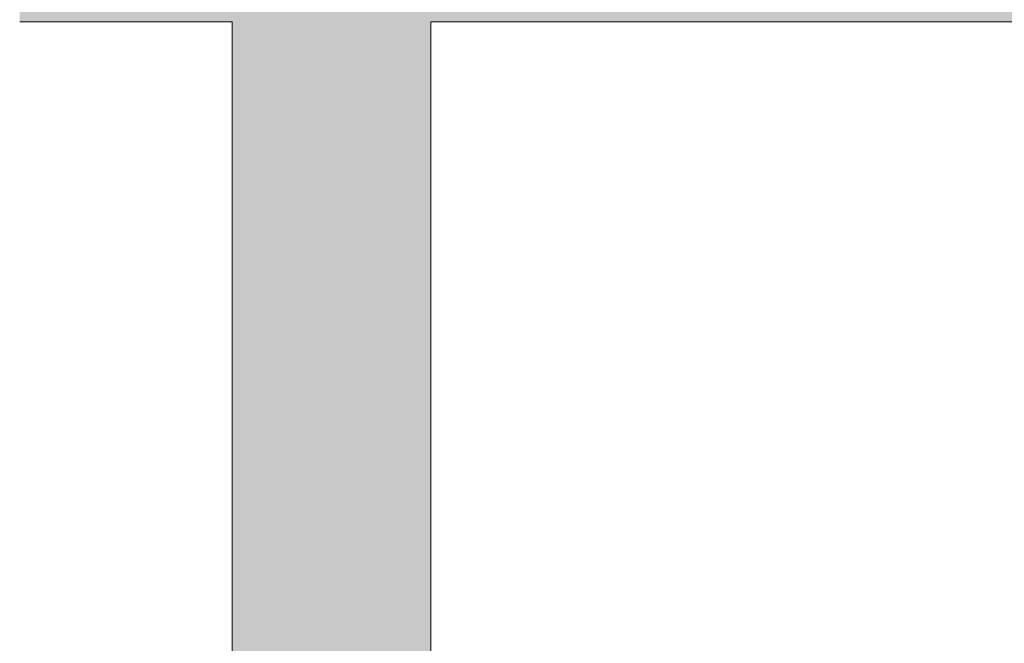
# Model space of a CAD drawing. Header units: millimetres. Extents: x 29003 to 60673, y -60985 to 17010.
# Tile 90 of 128: x 38664 to 41639, y -6894 to -5012. Entities that reach past the tile are written whole.
import ezdxf

# ---------------------------------------------------------------- set-up
doc = ezdxf.new("R2010")
doc.units = ezdxf.units.MM
doc.linetypes.add('Carkovana 2x_1_1', pattern=[200, 150, -50])
doc.layers.add('XR$1$ŘEZY_1', color=7, linetype='Continuous', lineweight=25)
doc.layers.add('XR$3$ŘEZY - FILING_1', color=7, linetype='Continuous', lineweight=25)

msp = doc.modelspace()

# ---------------------------------------------------------------- hatches: boundary and pattern name
at = {"layer": 'XR$3$ŘEZY - FILING_1', "linetype": 'Carkovana 2x_1_1', "lineweight": 13}
h = msp.add_hatch(color=254, dxfattribs=at)
h.paths.add_polyline_path([(43335.9, -7868.1), (43355.9, -7868.1), (43355.9, -4977.3), (43640, -4982.3), (43640, -4797.3), (38663.8, -4710.4), (38663.8, -5018.1), (39305.9, -5018.1), (39305.9, -7768.1), (38663.8, -7768.1), (38663.8, -8118.1), (39305.9, -8118.1), (39305.9, -11807.4), (40005.9, -11807.4), (40005.9, -11288.1), (39905.9, -11288.1), (39905.9, -8118.1), (42885.9, -8118.1), (42885.9, -11288.1), (42785.9, -11288.1), (42785.9, -11807.4), (43335.9, -11807.4), (43335.9, -10139.3), (43335.8, -10139.3), (43335.8, -8148.1), (43335.9, -8148.1)])
h.paths.add_polyline_path([(42885.9, -7768.1), (39905.9, -7768.1), (39905.9, -5018.1), (42885.9, -5018.1)], flags=16)

# ---------------------------------------------------------------- linework, layer by layer
at = {"layer": 'XR$1$ŘEZY_1', "color": 7, "linetype": 'Continuous', "lineweight": 13}
for p, q in [((38663.8, -5018.1), (39305.9, -5018.1)), ((39305.9, -7768.1), (39305.9, -5018.1)), ((39905.9, -7768.1), (39905.9, -5018.1)), ((39905.9, -5018.1), (42885.9, -5018.1))]:
    msp.add_line(p, q, dxfattribs=at)

doc.saveas('drawing.dxf')
